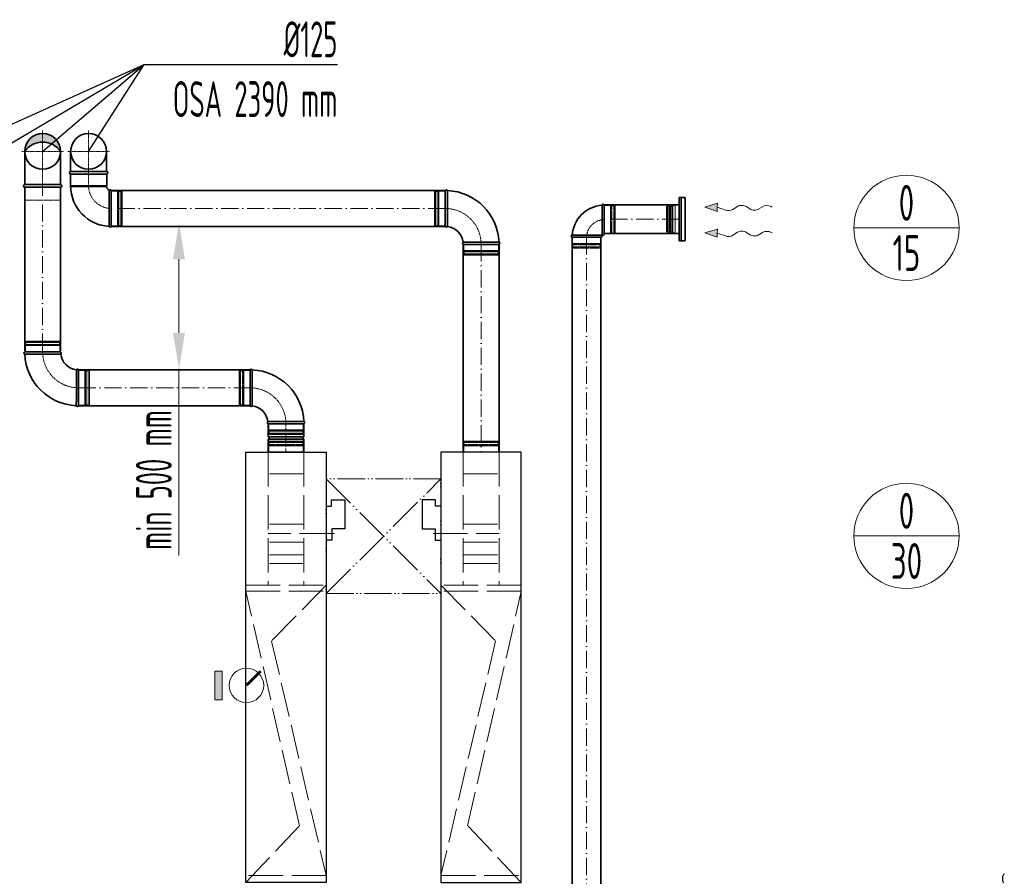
# Model space of a CAD drawing. Header units: millimetres. Extents: x -118717 to 8962, y 22910 to 145283.
# Tile 7 of 193: x -77471 to -74041, y 27481 to 30467. Entities that reach past the tile are written whole.
import ezdxf
from ezdxf.enums import TextEntityAlignment as Align

# ---------------------------------------------------------------- set-up
doc = ezdxf.new("R2010")
doc.units = ezdxf.units.MM
for name, pattern in [('ACAD_ISO02W100', [15, 12, -3]), ('ACAD_ISO05W100', [33, 24, -3, 0, -3, 0, -3]), ('ACAD_ISO10W100', [18, 12, -3, 0, -3]), ('phl_thick', [0])]:
    doc.linetypes.add(name, pattern=pattern)
for name, color, linetype, lineweight in [('UT_KOTY - DIMENZE', 7, 'Continuous', 5), ('VZT_01 SUP (PŘÍVOD) - OBRYS', 5, 'Continuous', 35), ('VZT_02 SUP (PŘÍVOD) - OSA', 5, 'ACAD_ISO10W100', 5), ('VZT_05 ETA (ODVOD) - OBRYS', 6, 'Continuous', 35), ('VZT_06 ETA (ODVOD) - OSA', 6, 'ACAD_ISO10W100', 5), ('VZT_21 ZAŘÍZENÍ - OBRYS', 1, 'Continuous', 30), ('VZT_22 ZAŘÍZENÍ - DETAIL', 8, 'Continuous', 5), ('VZT_30 DISTRIBUČNÍ PRVKY - OBRYS', 1, 'Continuous', 35), ('VZT_50 POPIS - OBECNE', 7, 'Continuous', 13), ('VZT_52 POPIS - DISTRIBUCE', 7, 'Continuous', 5), ('VZT_60_KOTY - DIMENZE', 7, 'Continuous', 5), ('VZT_KOTY - DIMENZE', 7, 'Continuous', 5), ('VZT_POPIS - OBECNE', 7, 'Continuous', 5), ('VZT_POŽADAVKY NA STAVBU - PODHLEDY', 4, 'ACAD_ISO05W100', 5)]:
    doc.layers.add(name, color=color, linetype=linetype, lineweight=lineweight)
doc.layers.add('VZT_03 SUP (PŘÍVOD) - NETISK', color=8, linetype='ACAD_ISO02W100', lineweight=5, plot=False)
doc.layers.add('VZT_07 ETA (ODVOD) - NETISK', color=8, linetype='ACAD_ISO02W100', lineweight=5, plot=False)
doc.styles.add('EVORA_125', font='isocp.shx', dxfattribs={"width": 0.6, "height": 125})
doc.styles.add('ISOCP 2.5', font='isocp.shx', dxfattribs={"width": 0.6, "height": 2.5})
doc.styles.add('JS', font='isocp.shx', dxfattribs={"width": 0.6, "height": 125})

msp = doc.modelspace()

# ---------------------------------------------------------------- hatches: boundary and pattern name
at = {"layer": 'VZT_01 SUP (PŘÍVOD) - OBRYS'}
h = msp.add_hatch(color=256, dxfattribs=at)
h.dxf.hatch_style = 1
h.paths.add_polyline_path([(-77453.3, 30007.9, -0.242708), (-77390.8, 30040.1), (-77390.8, 30070.4, 0.414214)])
h.paths.add_polyline_path([(-77390.8, 30070.4), (-77390.8, 30040.1, -0.242708), (-77328.3, 30007.9, 0.414214)])
at = {"layer": 'VZT_POPIS - OBECNE'}
h = msp.add_hatch(color=256, dxfattribs=at)
h.dxf.hatch_style = 1
h.paths.add_polyline_path([(-76790.8, 28196.8), (-76790.8, 28096.8), (-76765.8, 28096.8), (-76765.8, 28196.8)])

# ---------------------------------------------------------------- linework, layer by layer
at = {"color": 0, "lineweight": 13}
for p, q in [((-75083.5, 29813.5), (-75040.3, 29826.9)), ((-75040.7, 29798.9), (-75083.5, 29813.5)), ((-75040.7, 29798.9), (-75040.5, 29812.9)), ((-75040.3, 29826.9), (-75040.5, 29812.9)), ((-75040.5, 29812.9), (-75011.9, 29803.2)), ((-74986.4, 29805.4), (-74969.9, 29815.9)), ((-74938.9, 29815.4), (-74927, 29807.5)), ((-74896, 29807.1), (-74883.1, 29815.2)), ((-75083.5, 29723.5), (-75040.3, 29736.9)), ((-75040.7, 29708.9), (-75083.5, 29723.5)), ((-75040.7, 29708.9), (-75040.5, 29722.9)), ((-75040.3, 29736.9), (-75040.5, 29722.9)), ((-75040.5, 29722.9), (-75011.9, 29713.2)), ((-74986.4, 29715.4), (-74969.9, 29725.9)), ((-74938.9, 29725.4), (-74927, 29717.5)), ((-74896, 29717.1), (-74883.1, 29725.2))]:
    msp.add_line(p, q, dxfattribs=at)
at = {"lineweight": 13}
for p, q in [((-74852.9, 29815.3), (-74849.9, 29813.5)), ((-74852.9, 29725.3), (-74849.9, 29723.5))]:
    msp.add_line(p, q, dxfattribs=at)
at = {"color": 8, "lineweight": 5}
for points in [[(-75213.8, 29815.4), (-75217.8, 29816.8), (-75217.8, 29771.7)], [(-75213.6, 29816.3), (-75213.6, 29771.7)], [(-75201.9, 29815.6), (-75201.9, 29771.7)], [(-75198.3, 29817.2), (-75198.3, 29771.7)], [(-75195.6, 29819.2), (-75195.6, 29771.7)], [(-75172.8, 29723.2), (-75187.8, 29723.2), (-75187.8, 29820.2), (-75172.8, 29820.2)], [(-75172.8, 29723.2), (-75172.8, 29820.2)], [(-75213.8, 29727.9), (-75217.8, 29726.5), (-75217.8, 29771.7)], [(-75213.6, 29727), (-75213.6, 29771.7)], [(-75201.9, 29727.8), (-75201.9, 29771.7)], [(-75198.3, 29726.1), (-75198.3, 29771.7)], [(-75195.6, 29724.2), (-75195.6, 29771.7)]]:
    msp.add_lwpolyline(points, dxfattribs=at)
for points in [[(-75207.6, 29823.8), (-75209.1, 29818, 0.060863), (-75209.1, 29817.4), (-75209.1, 29771.7)], [(-75207.6, 29823.8), (-75206.2, 29817.8, -0.058981), (-75206.1, 29817.2), (-75206.1, 29771.7)], [(-75187.8, 29819.2), (-75195.6, 29819.2, 0.291473), (-75198, 29817.6, 0.291473)], [(-75207.6, 29719.5), (-75209.1, 29725.3, -0.060863), (-75209.1, 29725.9), (-75209.1, 29771.7)], [(-75207.6, 29719.5), (-75206.2, 29725.5, 0.058981), (-75206.1, 29726.1), (-75206.1, 29771.7)], [(-75187.8, 29724.2), (-75195.6, 29724.2, -0.291473), (-75198, 29725.7, -0.291473)]]:
    msp.add_lwpolyline(points, format="xyb", dxfattribs=at)
for centre, radius, start, end in [((-75208.3, 29807.3), 10.5, 52.1622, 120.2824), ((-75201.5, 29819.4), 3.88, 263.3265, 332.5007), ((-75208.3, 29736), 10.5, 239.7176, 307.8378), ((-75201.5, 29723.9), 3.88, 27.4993, 96.6735)]:
    msp.add_arc(centre, radius, start, end, dxfattribs=at)
at = {"color": 0, "lineweight": 13, "extrusion": (0, 0, -1)}
for centre, start_param, end_param in [((-74954.6, 29806.3), 0.766537, 2.375056), ((-74867.7, 29805.7), 0.766537, 2.320574), ((-75001.8, 29815), 3.908129, 5.191299), ((-74911.4, 29816.6), 3.908129, 5.516649), ((-75001.8, 29725), 3.908129, 5.191299), ((-74954.6, 29716.3), 0.766537, 2.375056), ((-74911.4, 29726.6), 3.908129, 5.516649), ((-74867.7, 29715.7), 0.766537, 2.320574)]:
    msp.add_ellipse(centre, major_axis=(-21.5, 0.3), ratio=0.625, start_param=start_param, end_param=end_param, dxfattribs=at)
at = {"color": 0, "lineweight": 13}
for points in [[(-75040.7, 29798.9), (-75040.3, 29826.9), (-75083.5, 29813.5)], [(-75040.7, 29708.9), (-75040.3, 29736.9), (-75083.5, 29723.5)]]:
    msp.add_solid(points, dxfattribs=at)
at = {"layer": 'UT_KOTY - DIMENZE'}
for p, q in [((-76915.9, 29632.2), (-76915.9, 29375.2)), ((-76915.9, 29250.2), (-76915.9, 28600))]:
    msp.add_line(p, q, dxfattribs=at)
for points in [[(-76936.7, 29632.2), (-76895.1, 29632.2), (-76915.9, 29757.2)], [(-76936.7, 29375.2), (-76895.1, 29375.2), (-76915.9, 29250.2)]]:
    msp.add_solid(points, dxfattribs=at)
at = {"layer": 'VZT_01 SUP (PŘÍVOD) - OBRYS'}
for p, q in [((-77453.3, 29308.9), (-77328.3, 29308.9)), ((-77265.8, 29246.4), (-77265.8, 29121.4)), ((-76668.2, 29121.4), (-76668.2, 29246.4)), ((-76480.7, 29058.9), (-76605.7, 29058.9)), ((-76480.7, 29058.9), (-76605.7, 29058.9)), ((-76605.7, 29013.4), (-76605.7, 29058.9)), ((-76480.7, 29013.4), (-76480.7, 29058.9)), ((-76480.7, 29013.4), (-76605.7, 29013.4)), ((-76480.7, 29005.4), (-76605.7, 29005.4)), ((-76605.7, 28959.9), (-76605.7, 29005.4)), ((-76480.7, 28959.9), (-76480.7, 29005.4)), ((-76480.7, 28959.9), (-76605.7, 28959.9))]:
    msp.add_line(p, q, dxfattribs=at)
for points in [[(-77453.3, 29891.9), (-77453.3, 30007.9)], [(-77328.3, 29891.9), (-77328.3, 30007.9)], [(-77453.3, 29891.9), (-77328.3, 29891.9)], [(-77453.3, 29882.9), (-77453.3, 29312.7)], [(-77453.3, 29882.9), (-77328.3, 29882.9)], [(-77328.3, 29882.9), (-77328.3, 29312.7)], [(-76668.2, 29246.4), (-77265.8, 29246.4)], [(-76668.2, 29121.4), (-77265.8, 29121.4)]]:
    msp.add_lwpolyline(points, dxfattribs=at)
msp.add_circle((-77390.8, 30007.9), 62.5, dxfattribs=at)
for centre, radius, start, end in [((-77390.8, 29963.4), 76.7, 35.4307, 144.5693), ((-77453.3, 29887.4), 4.5, 90, 270), ((-77328.3, 29887.4), 4.5, 270, 90), ((-77451.7, 29305.1), 4.17, 113.4678, 248.8928), ((-77265.8, 29308.9), 187.5, 182.3607, 267.6393), ((-77330, 29305.1), 4.17, 300.2981, 66.5322), ((-77265.8, 29308.9), 62.5, 186.8302, 263.1698), ((-77269.7, 29244.7), 4.17, 23.4678, 149.7019), ((-76664.4, 29244.7), 4.17, 21.1072, 156.5322), ((-76668.2, 29058.9), 187.5, 2.3607, 87.6393), ((-77269.7, 29123.1), 4.17, 201.1072, 336.5322), ((-76664.4, 29123.1), 4.17, 203.4678, 329.7019), ((-76668.2, 29058.9), 62.5, 6.8302, 83.1698), ((-76604.1, 29062.7), 4.17, 120.2981, 246.5322), ((-76482.4, 29062.7), 4.17, 293.4678, 68.8928), ((-76605.7, 29009.4), 4, 270, 90), ((-76480.7, 29009.4), 4, 90, 270)]:
    msp.add_arc(centre, radius, start, end, dxfattribs=at)
for points, knots in [([(-77327.9, 29301.5), (-77327.9, 29301.5), (-77327.9, 29301.5), (-77328.3, 29301.5), (-77328.6, 29301.5), (-77329.6, 29301.5), (-77330.4, 29301.4), (-77333.6, 29301.4), (-77336.7, 29301.4), (-77345.6, 29301.4), (-77351.8, 29301.3), (-77365.9, 29301.3), (-77373.7, 29301.3), (-77390, 29301.2), (-77398.2, 29301.2), (-77414, 29301.2), (-77421.5, 29301.2), (-77434.7, 29301.2), (-77440.3, 29301.2), (-77447.3, 29301.2), (-77449.4, 29301.2), (-77452.4, 29301.2), (-77453.2, 29301.2), (-77453.2, 29301.2)], [197.067977, 197.067977, 197.067977, 197.067977, 201.792196, 201.792196, 209.190204, 209.190204, 218.040239, 218.040239, 237.760854, 237.760854, 262.206108, 262.206108, 286.831239, 286.831239, 311.323072, 311.323072, 335.946087, 335.946087, 360.704397, 360.704397, 377.088273, 377.088273, 394.105327, 394.105327, 394.105327, 394.105327]), ([(-77273.3, 29246.8), (-77273.3, 29246.8), (-77273.3, 29245.3), (-77273.3, 29239.1), (-77273.3, 29234.6), (-77273.4, 29223.3), (-77273.4, 29216.5), (-77273.5, 29201.4), (-77273.5, 29193.4), (-77273.5, 29177), (-77273.5, 29168.9), (-77273.5, 29153.7), (-77273.5, 29146.8), (-77273.5, 29135), (-77273.5, 29130.3), (-77273.6, 29123.6), (-77273.6, 29121.8), (-77273.6, 29121.6), (-77273.6, 29121.6), (-77273.6, 29121.6)], [0, 0, 0, 0, 24.235852, 24.235852, 48.531845, 48.531845, 73.024415, 73.024415, 97.570898, 97.570898, 122.078339, 122.078339, 146.53579, 146.53579, 170.957495, 170.957495, 195.359468, 195.359468, 197.168246, 197.168246, 197.168246, 197.168246]), ([(-76660.8, 29121), (-76660.8, 29121), (-76660.8, 29122.5), (-76660.8, 29128.7), (-76660.7, 29133.2), (-76660.7, 29144.5), (-76660.7, 29151.3), (-76660.6, 29166.4), (-76660.6, 29174.4), (-76660.6, 29190.8), (-76660.6, 29198.9), (-76660.5, 29214.1), (-76660.5, 29221), (-76660.5, 29232.8), (-76660.5, 29237.5), (-76660.5, 29244.2), (-76660.5, 29246), (-76660.5, 29246.2), (-76660.5, 29246.2), (-76660.5, 29246.2)], [0, 0, 0, 0, 24.235852, 24.235852, 48.531845, 48.531845, 73.024415, 73.024415, 97.570898, 97.570898, 122.078339, 122.078339, 146.53579, 146.53579, 170.957495, 170.957495, 195.359468, 195.359468, 197.168246, 197.168246, 197.168246, 197.168246]), ([(-76606.2, 29066.3), (-76606.2, 29066.3), (-76606.1, 29066.3), (-76605.8, 29066.3), (-76605.5, 29066.3), (-76604.4, 29066.3), (-76603.7, 29066.4), (-76600.5, 29066.4), (-76597.4, 29066.4), (-76588.4, 29066.4), (-76582.3, 29066.5), (-76568.2, 29066.5), (-76560.3, 29066.5), (-76544.1, 29066.6), (-76535.9, 29066.6), (-76520, 29066.6), (-76512.5, 29066.6), (-76499.4, 29066.6), (-76493.8, 29066.6), (-76486.8, 29066.6), (-76484.7, 29066.6), (-76481.7, 29066.6), (-76480.9, 29066.6), (-76480.9, 29066.6)], [197.067977, 197.067977, 197.067977, 197.067977, 201.792196, 201.792196, 209.190204, 209.190204, 218.040239, 218.040239, 237.760854, 237.760854, 262.206108, 262.206108, 286.831239, 286.831239, 311.323072, 311.323072, 335.946087, 335.946087, 360.704397, 360.704397, 377.088273, 377.088273, 394.105327, 394.105327, 394.105327, 394.105327])]:
    msp.add_open_spline(points, degree=3, knots=knots, dxfattribs=at)
at = {"layer": 'VZT_02 SUP (PŘÍVOD) - OSA', "ltscale": 0.3}
for points in [[(-77390.8, 30080.4), (-77390.8, 30007.9)], [(-77463.3, 30007.9), (-77390.8, 30007.9)], [(-77390.8, 30007.9), (-77390.8, 29882.9)], [(-77390.8, 30007.9), (-77318.3, 30007.9)]]:
    msp.add_lwpolyline(points, dxfattribs=at)
at = {"layer": 'VZT_02 SUP (PŘÍVOD) - OSA', "ltscale": 5}
for points in [[(-77390.8, 29312.7), (-77390.8, 29882.9)], [(-77265.8, 29183.9), (-76668.2, 29183.9)]]:
    msp.add_lwpolyline(points, dxfattribs=at)
at = {"layer": 'VZT_02 SUP (PŘÍVOD) - OSA', "ltscale": 0.3}
for points in [[(-77265.8, 29183.9), (-77265.8, 29183.9, -0.414214), (-77390.8, 29308.9), (-77390.8, 29308.9)], [(-76668.2, 29183.9), (-76668.2, 29183.9, -0.414214), (-76543.2, 29058.9), (-76543.2, 29058.9)]]:
    msp.add_lwpolyline(points, format="xyb", dxfattribs=at)
at = {"layer": 'VZT_02 SUP (PŘÍVOD) - OSA'}
msp.add_lwpolyline([(-76543.2, 28959.9), (-76543.2, 29058.9)], dxfattribs=at)
at = {"layer": 'VZT_03 SUP (PŘÍVOD) - NETISK', "ltscale": 0.4}
for p, q in [((-77451.8, 29342.4), (-77329.8, 29342.4)), ((-77451.8, 29341.9), (-77451.8, 29342.4)), ((-77451.8, 29341.9), (-77329.8, 29341.9)), ((-77451.8, 29334.9), (-77329.8, 29334.9)), ((-77451.8, 29334.4), (-77451.8, 29334.9)), ((-77451.8, 29334.4), (-77329.8, 29334.4)), ((-77450.8, 29346.9), (-77330.8, 29346.9)), ((-77450.8, 29342.9), (-77450.8, 29346.9)), ((-77450.8, 29342.9), (-77330.8, 29342.9)), ((-77450.8, 29330.9), (-77330.8, 29330.9)), ((-77450.8, 29308.9), (-77450.8, 29330.9)), ((-77449.8, 29342.4), (-77449.8, 29342.9)), ((-77449.8, 29334.9), (-77449.8, 29341.9)), ((-77449.8, 29330.9), (-77449.8, 29334.4)), ((-77331.8, 29342.4), (-77331.8, 29342.9)), ((-77331.8, 29334.9), (-77331.8, 29341.9)), ((-77331.8, 29330.9), (-77331.8, 29334.4)), ((-77330.8, 29342.9), (-77330.8, 29346.9)), ((-77330.8, 29308.9), (-77330.8, 29330.9)), ((-77329.8, 29341.9), (-77329.8, 29342.4)), ((-77329.8, 29334.4), (-77329.8, 29334.9)), ((-77265.8, 29243.9), (-77243.8, 29243.9)), ((-77243.8, 29243.9), (-77243.8, 29123.9)), ((-77243.8, 29242.9), (-77240.3, 29242.9)), ((-77240.3, 29244.9), (-77240.3, 29122.9)), ((-77240.3, 29244.9), (-77239.8, 29244.9)), ((-77239.8, 29244.9), (-77239.8, 29122.9)), ((-77239.8, 29242.9), (-77232.8, 29242.9)), ((-77232.8, 29244.9), (-77232.8, 29122.9)), ((-77232.8, 29244.9), (-77232.3, 29244.9)), ((-77232.3, 29244.9), (-77232.3, 29122.9)), ((-77232.3, 29242.9), (-77231.8, 29242.9)), ((-77231.8, 29243.9), (-77231.8, 29123.9)), ((-77231.8, 29243.9), (-77227.8, 29243.9)), ((-77227.8, 29243.9), (-77227.8, 29123.9)), ((-76706.2, 29123.9), (-76706.2, 29243.9)), ((-76702.2, 29243.9), (-76706.2, 29243.9)), ((-76702.2, 29123.9), (-76702.2, 29243.9)), ((-76701.7, 29242.9), (-76702.2, 29242.9)), ((-76701.7, 29122.9), (-76701.7, 29244.9)), ((-76701.2, 29244.9), (-76701.7, 29244.9)), ((-76701.2, 29122.9), (-76701.2, 29244.9)), ((-76694.2, 29242.9), (-76701.2, 29242.9)), ((-76694.2, 29122.9), (-76694.2, 29244.9)), ((-76693.7, 29244.9), (-76694.2, 29244.9)), ((-76693.7, 29122.9), (-76693.7, 29244.9)), ((-76690.2, 29242.9), (-76693.7, 29242.9)), ((-76690.2, 29123.9), (-76690.2, 29243.9)), ((-76668.2, 29243.9), (-76690.2, 29243.9)), ((-77265.8, 29123.9), (-77243.8, 29123.9)), ((-77243.8, 29124.9), (-77240.3, 29124.9)), ((-77240.3, 29122.9), (-77239.8, 29122.9)), ((-77239.8, 29124.9), (-77232.8, 29124.9)), ((-77232.8, 29122.9), (-77232.3, 29122.9)), ((-77232.3, 29124.9), (-77231.8, 29124.9)), ((-77231.8, 29123.9), (-77227.8, 29123.9)), ((-76702.2, 29123.9), (-76706.2, 29123.9)), ((-76701.7, 29124.9), (-76702.2, 29124.9)), ((-76701.2, 29122.9), (-76701.7, 29122.9)), ((-76694.2, 29124.9), (-76701.2, 29124.9)), ((-76693.7, 29122.9), (-76694.2, 29122.9)), ((-76690.2, 29124.9), (-76693.7, 29124.9)), ((-76668.2, 29123.9), (-76690.2, 29123.9)), ((-76603.2, 29058.9), (-76603.2, 29036.9)), ((-76483.2, 29058.9), (-76483.2, 29036.9)), ((-76482.2, 29033.4), (-76604.2, 29033.4)), ((-76604.2, 29033.4), (-76604.2, 29032.9)), ((-76482.2, 29032.9), (-76604.2, 29032.9)), ((-76482.2, 29025.9), (-76604.2, 29025.9)), ((-76604.2, 29025.9), (-76604.2, 29025.4)), ((-76482.2, 29025.4), (-76604.2, 29025.4)), ((-76483.2, 29036.9), (-76603.2, 29036.9)), ((-76483.2, 29024.9), (-76603.2, 29024.9)), ((-76603.2, 29024.9), (-76603.2, 29020.9)), ((-76483.2, 29020.9), (-76603.2, 29020.9)), ((-76602.2, 29036.9), (-76602.2, 29033.4)), ((-76602.2, 29032.9), (-76602.2, 29025.9)), ((-76602.2, 29025.4), (-76602.2, 29024.9)), ((-76484.2, 29036.9), (-76484.2, 29033.4)), ((-76484.2, 29032.9), (-76484.2, 29025.9)), ((-76484.2, 29025.4), (-76484.2, 29024.9)), ((-76483.2, 29024.9), (-76483.2, 29020.9)), ((-76482.2, 29033.4), (-76482.2, 29032.9)), ((-76482.2, 29025.9), (-76482.2, 29025.4))]:
    msp.add_line(p, q, dxfattribs=at)
msp.add_lwpolyline([(-77453.3, 29882.9), (-77453.3, 29837.9), (-77328.3, 29837.9), (-77328.3, 29882.9)], dxfattribs=at)
at = {"layer": 'VZT_05 ETA (ODVOD) - OBRYS'}
for p, q in [((-77294.3, 29928.9), (-77167.3, 29928.9)), ((-77294.3, 29888.9), (-77294.3, 29928.9)), ((-77167.3, 29888.9), (-77167.3, 29928.9)), ((-77293.3, 29887.9), (-77168.3, 29887.9)), ((-77151.8, 29871.4), (-77151.8, 29746.4)), ((-75988.2, 29871.4), (-75988.2, 29746.4)), ((-75442.1, 29820.4), (-75442.1, 29770.1)), ((-75434.1, 29719.9), (-75434.1, 29820.4)), ((-75442.1, 29719.9), (-75442.1, 29770.1)), ((-75546.1, 29716.4), (-75495.8, 29716.4)), ((-75546.1, 29708.4), (-75445.5, 29708.4)), ((-75445.5, 29716.4), (-75495.8, 29716.4)), ((-75925.7, 29683.9), (-75800.7, 29683.9))]:
    msp.add_line(p, q, dxfattribs=at)
for points in [[(-77293.3, 29937.9), (-77293.3, 30007.9)], [(-77168.3, 29937.9), (-77168.3, 30007.9)], [(-77168.3, 29937.9), (-77293.3, 29937.9)], [(-77168.3, 29928.9), (-77293.3, 29928.9)], [(-77151.8, 29871.4), (-75988.2, 29871.4)], [(-75433.2, 29821.7), (-75172.8, 29821.7)], [(-77151.8, 29746.4), (-75988.2, 29746.4)], [(-75545.8, 27048.1), (-75545.8, 29708.4)], [(-75445.8, 27048.1), (-75445.8, 29708.4)], [(-75433.2, 29721.7), (-75172.8, 29721.7)], [(-75925.7, 28959.9), (-75925.7, 29683.9)], [(-75800.7, 28959.9), (-75800.7, 29683.9)]]:
    msp.add_lwpolyline(points, dxfattribs=at)
for centre, radius, start, end in [((-77230.8, 30007.9), 62.5, 0, 180), ((-77230.8, 30007.9), 62.5, 180, 0), ((-77293.3, 29933.4), 4.5, 90, 270), ((-77168.3, 29933.4), 4.5, 270, 90), ((-77293.3, 29888.9), 1, 180, 270), ((-77151.8, 29887.9), 141.5, 180, 266.8631), ((-77168.3, 29888.9), 1, 270, 0), ((-77151.8, 29887.9), 16.5, 180, 246.1907), ((-77155.7, 29869.7), 4.17, 23.4678, 132.7229), ((-75984.4, 29869.7), 4.17, 21.1072, 156.5322), ((-75988.2, 29683.9), 187.5, 2.3607, 87.6393), ((-75434.1, 29708.4), 112, 94.096, 175.904), ((-75438.1, 29820.4), 4, 0, 180), ((-77155.7, 29748.1), 4.17, 200.3309, 336.5322), ((-75984.4, 29748.1), 4.17, 203.4678, 329.7019), ((-75988.2, 29683.9), 62.5, 6.8302, 83.1698), ((-75546.1, 29712.4), 4, 90, 270), ((-75445.5, 29712.4), 4, 270, 90), ((-75434.1, 29708.4), 12, 128.2483, 141.7517), ((-75438.1, 29719.9), 4, 180, 0), ((-75924.1, 29687.7), 4.17, 120.2981, 246.5322), ((-75802.4, 29687.7), 4.17, 293.4678, 68.8928)]:
    msp.add_arc(centre, radius, start, end, dxfattribs=at)
for points, knots in [([(-77158.5, 29872.8), (-77158.5, 29872.8), (-77158.5, 29872.4), (-77158.7, 29870.3), (-77158.8, 29868.1), (-77159, 29861.9), (-77159.1, 29857.9), (-77159.3, 29847.1), (-77159.4, 29839.9), (-77159.4, 29824.2), (-77159.5, 29815.9), (-77159.5, 29799.3), (-77159.5, 29791.2), (-77159.5, 29776.2), (-77159.6, 29769.5), (-77159.6, 29758.3), (-77159.6, 29753.8), (-77159.6, 29748.1), (-77159.6, 29746.6), (-77159.6, 29746.6)], [197.702813, 197.702813, 197.702813, 197.702813, 209.733369, 209.733369, 228.63381, 228.63381, 247.962689, 247.962689, 273.396832, 273.396832, 298.447199, 298.447199, 323.101867, 323.101867, 347.591906, 347.591906, 372.010558, 372.010558, 395.3015, 395.3015, 395.3015, 395.3015]), ([(-75980.8, 29746), (-75980.8, 29746), (-75980.8, 29746), (-75980.8, 29746.3), (-75980.8, 29746.7), (-75980.8, 29747.7), (-75980.8, 29748.5), (-75980.8, 29751.6), (-75980.7, 29754.8), (-75980.7, 29763.7), (-75980.7, 29769.9), (-75980.6, 29784), (-75980.6, 29791.8), (-75980.6, 29808), (-75980.6, 29816.3), (-75980.5, 29832.1), (-75980.5, 29839.6), (-75980.5, 29852.8), (-75980.5, 29858.3), (-75980.5, 29865.3), (-75980.5, 29867.5), (-75980.5, 29870.5), (-75980.5, 29871.2), (-75980.5, 29871.2)], [197.067977, 197.067977, 197.067977, 197.067977, 201.792196, 201.792196, 209.190204, 209.190204, 218.040239, 218.040239, 237.760854, 237.760854, 262.206108, 262.206108, 286.831239, 286.831239, 311.323072, 311.323072, 335.946087, 335.946087, 360.704397, 360.704397, 377.088273, 377.088273, 394.105327, 394.105327, 394.105327, 394.105327]), ([(-75926.2, 29691.3), (-75926.2, 29691.3), (-75924.6, 29691.3), (-75918.5, 29691.4), (-75914, 29691.4), (-75902.6, 29691.5), (-75895.8, 29691.5), (-75880.8, 29691.5), (-75872.7, 29691.5), (-75856.4, 29691.6), (-75848.2, 29691.6), (-75833, 29691.6), (-75826.1, 29691.6), (-75814.3, 29691.6), (-75809.6, 29691.6), (-75803, 29691.6), (-75801.2, 29691.6), (-75800.9, 29691.6), (-75800.9, 29691.6), (-75800.9, 29691.6)], [0, 0, 0, 0, 24.235852, 24.235852, 48.531845, 48.531845, 73.024415, 73.024415, 97.570898, 97.570898, 122.078339, 122.078339, 146.53579, 146.53579, 170.957495, 170.957495, 195.359468, 195.359468, 197.168246, 197.168246, 197.168246, 197.168246])]:
    msp.add_open_spline(points, degree=3, knots=knots, dxfattribs=at)
at = {"layer": 'VZT_06 ETA (ODVOD) - OSA', "ltscale": 0.3}
for points in [[(-77230.8, 30080.4), (-77230.8, 30007.9)], [(-77230.8, 30007.9), (-77303.3, 30007.9)], [(-77230.8, 30007.9), (-77230.8, 29928.9)], [(-77158.3, 30007.9), (-77230.8, 30007.9)]]:
    msp.add_lwpolyline(points, dxfattribs=at)
for points in [[(-77230.8, 29928.9), (-77230.8, 29887.9, 0.414214), (-77151.8, 29808.9), (-77151.8, 29808.9)], [(-75863.2, 29683.9), (-75863.2, 29683.9, 0.414214), (-75988.2, 29808.9), (-75988.2, 29808.9)], [(-75495.8, 29708.4), (-75495.8, 29708.4, -0.414214), (-75434.1, 29770.1), (-75434.1, 29770.1)]]:
    msp.add_lwpolyline(points, format="xyb", dxfattribs=at)
at = {"layer": 'VZT_06 ETA (ODVOD) - OSA', "ltscale": 5}
for points in [[(-75988.2, 29808.9), (-77151.8, 29808.9)], [(-75172.8, 29771.7), (-75433.2, 29771.7)], [(-75495.8, 29708.4), (-75495.8, 27048.1)], [(-75863.2, 29683.9), (-75863.2, 28959.9)]]:
    msp.add_lwpolyline(points, dxfattribs=at)
at = {"layer": 'VZT_07 ETA (ODVOD) - NETISK', "ltscale": 0.4}
for p, q in [((-77151.8, 29868.9), (-77129.8, 29868.9)), ((-77129.8, 29868.9), (-77129.8, 29748.9)), ((-77129.8, 29867.9), (-77126.3, 29867.9)), ((-77126.3, 29869.9), (-77126.3, 29747.9)), ((-77126.3, 29869.9), (-77125.8, 29869.9)), ((-77125.8, 29869.9), (-77125.8, 29747.9)), ((-77125.8, 29867.9), (-77118.8, 29867.9)), ((-77118.8, 29869.9), (-77118.8, 29747.9)), ((-77118.8, 29869.9), (-77118.3, 29869.9)), ((-77118.3, 29869.9), (-77118.3, 29747.9)), ((-77118.3, 29867.9), (-77117.8, 29867.9)), ((-77117.8, 29868.9), (-77117.8, 29748.9)), ((-77117.8, 29868.9), (-77113.8, 29868.9)), ((-77113.8, 29868.9), (-77113.8, 29748.9)), ((-76026.2, 29868.9), (-76026.2, 29748.9)), ((-76022.2, 29868.9), (-76026.2, 29868.9)), ((-76022.2, 29868.9), (-76022.2, 29748.9)), ((-76021.7, 29867.9), (-76022.2, 29867.9)), ((-76021.7, 29869.9), (-76021.7, 29747.9)), ((-76021.2, 29869.9), (-76021.7, 29869.9)), ((-76021.2, 29869.9), (-76021.2, 29747.9)), ((-76014.2, 29867.9), (-76021.2, 29867.9)), ((-76014.2, 29869.9), (-76014.2, 29747.9)), ((-76013.7, 29869.9), (-76014.2, 29869.9)), ((-76013.7, 29869.9), (-76013.7, 29747.9)), ((-76010.2, 29867.9), (-76013.7, 29867.9)), ((-76010.2, 29868.9), (-76010.2, 29748.9)), ((-75988.2, 29868.9), (-76010.2, 29868.9)), ((-75412.1, 29819.4), (-75434.1, 29819.4)), ((-75412.1, 29819.4), (-75412.1, 29721.4)), ((-75408.6, 29818.4), (-75412.1, 29818.4)), ((-75408.6, 29820.4), (-75408.6, 29720.4)), ((-75408.1, 29820.4), (-75408.6, 29820.4)), ((-75408.1, 29820.4), (-75408.1, 29720.4)), ((-75401.1, 29818.4), (-75408.1, 29818.4)), ((-75401.1, 29820.4), (-75401.1, 29720.4)), ((-75400.6, 29820.4), (-75401.1, 29820.4)), ((-75400.6, 29820.4), (-75400.6, 29720.4)), ((-75400.1, 29818.4), (-75400.6, 29818.4)), ((-75400.1, 29819.4), (-75400.1, 29721.4)), ((-75396.1, 29819.4), (-75400.1, 29819.4)), ((-75396.1, 29819.4), (-75396.1, 29721.4)), ((-77151.8, 29748.9), (-77129.8, 29748.9)), ((-77129.8, 29749.9), (-77126.3, 29749.9)), ((-77126.3, 29747.9), (-77125.8, 29747.9)), ((-77125.8, 29749.9), (-77118.8, 29749.9)), ((-77118.8, 29747.9), (-77118.3, 29747.9)), ((-77118.3, 29749.9), (-77117.8, 29749.9)), ((-77117.8, 29748.9), (-77113.8, 29748.9)), ((-76022.2, 29748.9), (-76026.2, 29748.9)), ((-76021.7, 29749.9), (-76022.2, 29749.9)), ((-76021.2, 29747.9), (-76021.7, 29747.9)), ((-76014.2, 29749.9), (-76021.2, 29749.9)), ((-76013.7, 29747.9), (-76014.2, 29747.9)), ((-76010.2, 29749.9), (-76013.7, 29749.9)), ((-75988.2, 29748.9), (-76010.2, 29748.9)), ((-75545.1, 29708.4), (-75545.1, 29686.4)), ((-75447.1, 29708.4), (-75447.1, 29686.4)), ((-75412.1, 29721.4), (-75434.1, 29721.4)), ((-75408.6, 29722.4), (-75412.1, 29722.4)), ((-75408.1, 29720.4), (-75408.6, 29720.4)), ((-75401.1, 29722.4), (-75408.1, 29722.4)), ((-75400.6, 29720.4), (-75401.1, 29720.4)), ((-75400.1, 29722.4), (-75400.6, 29722.4)), ((-75396.1, 29721.4), (-75400.1, 29721.4)), ((-75923.2, 29683.9), (-75923.2, 29661.9)), ((-75803.2, 29683.9), (-75803.2, 29661.9)), ((-75546.1, 29682.9), (-75446.1, 29682.9)), ((-75546.1, 29682.9), (-75546.1, 29682.4)), ((-75546.1, 29682.4), (-75446.1, 29682.4)), ((-75546.1, 29675.4), (-75446.1, 29675.4)), ((-75546.1, 29675.4), (-75546.1, 29674.9)), ((-75546.1, 29674.9), (-75446.1, 29674.9)), ((-75545.1, 29686.4), (-75447.1, 29686.4)), ((-75545.1, 29674.4), (-75447.1, 29674.4)), ((-75545.1, 29674.4), (-75545.1, 29670.4)), ((-75544.1, 29686.4), (-75544.1, 29682.9)), ((-75544.1, 29682.4), (-75544.1, 29675.4)), ((-75544.1, 29674.9), (-75544.1, 29674.4)), ((-75448.1, 29686.4), (-75448.1, 29682.9)), ((-75448.1, 29682.4), (-75448.1, 29675.4)), ((-75448.1, 29674.9), (-75448.1, 29674.4)), ((-75447.1, 29674.4), (-75447.1, 29670.4)), ((-75446.1, 29682.9), (-75446.1, 29682.4)), ((-75446.1, 29675.4), (-75446.1, 29674.9)), ((-75924.2, 29658.4), (-75802.2, 29658.4)), ((-75924.2, 29658.4), (-75924.2, 29657.9)), ((-75924.2, 29657.9), (-75802.2, 29657.9)), ((-75924.2, 29650.9), (-75802.2, 29650.9)), ((-75924.2, 29650.9), (-75924.2, 29650.4)), ((-75924.2, 29650.4), (-75802.2, 29650.4)), ((-75923.2, 29661.9), (-75803.2, 29661.9)), ((-75923.2, 29649.9), (-75803.2, 29649.9)), ((-75923.2, 29649.9), (-75923.2, 29645.9)), ((-75923.2, 29645.9), (-75803.2, 29645.9)), ((-75922.2, 29661.9), (-75922.2, 29658.4)), ((-75922.2, 29657.9), (-75922.2, 29650.9)), ((-75922.2, 29650.4), (-75922.2, 29649.9)), ((-75804.2, 29661.9), (-75804.2, 29658.4)), ((-75804.2, 29657.9), (-75804.2, 29650.9)), ((-75804.2, 29650.4), (-75804.2, 29649.9)), ((-75803.2, 29649.9), (-75803.2, 29645.9)), ((-75802.2, 29658.4), (-75802.2, 29657.9)), ((-75802.2, 29650.9), (-75802.2, 29650.4)), ((-75545.1, 29670.4), (-75447.1, 29670.4)), ((-76604.2, 28993.4), (-76482.2, 28993.4)), ((-76604.2, 28992.9), (-76604.2, 28993.4)), ((-76604.2, 28992.9), (-76482.2, 28992.9)), ((-76604.2, 28985.9), (-76482.2, 28985.9)), ((-76604.2, 28985.4), (-76604.2, 28985.9)), ((-76603.2, 28997.9), (-76483.2, 28997.9)), ((-76603.2, 28993.9), (-76603.2, 28997.9)), ((-76603.2, 28993.9), (-76483.2, 28993.9)), ((-76602.2, 28993.4), (-76602.2, 28993.9)), ((-76602.2, 28985.9), (-76602.2, 28992.9)), ((-76484.2, 28993.4), (-76484.2, 28993.9)), ((-76484.2, 28985.9), (-76484.2, 28992.9)), ((-76483.2, 28993.9), (-76483.2, 28997.9)), ((-76482.2, 28992.9), (-76482.2, 28993.4)), ((-76482.2, 28985.4), (-76482.2, 28985.9)), ((-75802.2, 28993.4), (-75924.2, 28993.4)), ((-75924.2, 28992.9), (-75924.2, 28993.4)), ((-75802.2, 28992.9), (-75924.2, 28992.9)), ((-75802.2, 28985.9), (-75924.2, 28985.9)), ((-75924.2, 28985.4), (-75924.2, 28985.9)), ((-75803.2, 28997.9), (-75923.2, 28997.9)), ((-75923.2, 28993.9), (-75923.2, 28997.9)), ((-75803.2, 28993.9), (-75923.2, 28993.9)), ((-75922.2, 28993.4), (-75922.2, 28993.9)), ((-75922.2, 28985.9), (-75922.2, 28992.9)), ((-75804.2, 28993.4), (-75804.2, 28993.9)), ((-75804.2, 28985.9), (-75804.2, 28992.9)), ((-75803.2, 28993.9), (-75803.2, 28997.9)), ((-75802.2, 28992.9), (-75802.2, 28993.4)), ((-75802.2, 28985.4), (-75802.2, 28985.9)), ((-76604.2, 28985.4), (-76482.2, 28985.4)), ((-76603.2, 28981.9), (-76483.2, 28981.9)), ((-76603.2, 28959.9), (-76603.2, 28981.9)), ((-76602.2, 28981.9), (-76602.2, 28985.4)), ((-76484.2, 28981.9), (-76484.2, 28985.4)), ((-76483.2, 28959.9), (-76483.2, 28981.9)), ((-75802.2, 28985.4), (-75924.2, 28985.4)), ((-75803.2, 28981.9), (-75923.2, 28981.9)), ((-75923.2, 28959.9), (-75923.2, 28981.9)), ((-75922.2, 28981.9), (-75922.2, 28985.4)), ((-75804.2, 28981.9), (-75804.2, 28985.4)), ((-75803.2, 28959.9), (-75803.2, 28981.9))]:
    msp.add_line(p, q, dxfattribs=at)
msp.add_lwpolyline([(-77168.3, 29928.9), (-77168.3, 29883.9), (-77293.3, 29883.9), (-77293.3, 29928.9)], dxfattribs=at)
at = {"layer": 'VZT_21 ZAŘÍZENÍ - OBRYS'}
for points in [[(-76683.2, 27459.9), (-76683.2, 28959.9), (-76403.2, 28959.9), (-76403.2, 27459.9)], [(-75723.2, 27459.9), (-75723.2, 28959.9), (-76003.2, 28959.9), (-76003.2, 27459.9)]]:
    msp.add_lwpolyline(points, close=True, dxfattribs=at)
for points in [[(-76403.2, 28771.6), (-76384.7, 28771.6), (-76384.7, 28794), (-76338, 28794), (-76338, 28692.4), (-76383.4, 28692.4), (-76383.4, 28652.5), (-76403.2, 28652.5)], [(-76003.2, 28771.6), (-76021.8, 28771.6), (-76021.8, 28794), (-76068.4, 28794), (-76068.4, 28692.4), (-76023.1, 28692.4), (-76023.1, 28652.5), (-76003.2, 28652.5)]]:
    msp.add_lwpolyline(points, dxfattribs=at)
at = {"layer": 'VZT_22 ZAŘÍZENÍ - DETAIL', "linetype": 'ACAD_ISO02W100', "lineweight": 5, "ltscale": 10}
for points in [[(-76605.7, 28959.9), (-76605.7, 28496.1)], [(-76480.7, 28959.9), (-76480.7, 28496.1)], [(-75925.7, 28959.9), (-75925.7, 28496.1)], [(-75800.7, 28959.9), (-75800.7, 28496.1)], [(-76480.7, 28884.5), (-76605.7, 28884.5)], [(-75925.7, 28884.5), (-75800.7, 28884.5)], [(-76480.7, 28708.7), (-76605.7, 28708.7)], [(-75925.7, 28708.7), (-75800.7, 28708.7)], [(-76375.7, 28676.3), (-76605.7, 28676.3)], [(-76480.7, 28645.4), (-76605.7, 28645.4)], [(-76030.8, 28676.3), (-75800.7, 28676.3)], [(-75925.7, 28645.4), (-75800.7, 28645.4)], [(-76480.7, 28602.4), (-76605.7, 28602.4)], [(-75925.7, 28602.4), (-75800.7, 28602.4)], [(-76480.7, 28571.6), (-76605.7, 28571.6)], [(-75925.7, 28571.6), (-75800.7, 28571.6)], [(-76683.2, 28496.1), (-76403.2, 28496.1)], [(-76683.2, 27459.9), (-76496, 27657.3), (-76683.2, 28475.6)], [(-76683.2, 28475.6), (-76403.2, 28475.6)], [(-76403.2, 28496.1), (-76593.3, 28301.5), (-76403.2, 27483.8)], [(-75723.2, 28496.1), (-76003.2, 28496.1)], [(-76003.2, 28496.1), (-75813.2, 28301.5), (-76003.2, 27483.8)], [(-75723.2, 28475.6), (-76003.2, 28475.6)], [(-75723.2, 27459.9), (-75910.4, 27657.3), (-75723.2, 28475.6)], [(-76403.2, 27483.8), (-76683.2, 27483.8)], [(-76003.2, 27483.8), (-75723.2, 27483.8)]]:
    msp.add_lwpolyline(points, dxfattribs=at)
at = {"layer": 'VZT_30 DISTRIBUČNÍ PRVKY - OBRYS'}
msp.add_lwpolyline([(-75152.8, 29696.7), (-75152.8, 29846.7), (-75172.8, 29846.7), (-75172.8, 29696.7)], close=True, dxfattribs=at)
msp.add_lwpolyline([(-75166, 29846.7), (-75166, 29696.7)], dxfattribs=at)
at = {"layer": 'VZT_50 POPIS - OBECNE'}
msp.add_line((-74042.4, 27487.7), (-74040.6, 27490.8), dxfattribs=at)
at = {"layer": 'VZT_50 POPIS - OBECNE', "color": 0, "lineweight": -2, "extrusion": (0, 0, -1)}
msp.add_ellipse((-74032.8, 27472.9), major_axis=(-0.3, -21.5), ratio=0.625, start_param=0.766537, end_param=2.320574, dxfattribs=at)
at = {"layer": 'VZT_52 POPIS - DISTRIBUCE'}
for p, q in [((-74564.9, 29741.2), (-74198.1, 29741.2)), ((-74564.9, 28667.8), (-74198.1, 28667.8))]:
    msp.add_line(p, q, dxfattribs=at)
for centre in [(-74381.5, 29741.2), (-74381.5, 28667.8)]:
    msp.add_circle(centre, 183.4, dxfattribs=at)
at = {"layer": 'VZT_60_KOTY - DIMENZE', "linetype": 'ByBlock', "lineweight": -2}
msp.add_line((-77037, 30311), (-76987, 30311), dxfattribs=at)
for points in [[(-77710.8, 30007.9), (-77037, 30311)], [(-77550.8, 30007.9), (-77037, 30311)], [(-77390.8, 30007.9), (-77037, 30311)], [(-77230.8, 30007.9), (-77037, 30311)], [(-77037, 30311), (-77037, 30311)], [(-76987, 30311), (-76364.1, 30311)]]:
    msp.add_lwpolyline(points, dxfattribs=at)
at = {"layer": 'VZT_KOTY - DIMENZE', "const_width": 10}
msp.add_lwpolyline([(-76680.8, 28146.8), (-76631.3, 28196.3)], dxfattribs=at)
at = {"layer": 'VZT_POPIS - OBECNE'}
msp.add_lwpolyline([(-76790.8, 28096.8), (-76765.8, 28096.8), (-76765.8, 28196.8), (-76790.8, 28196.8)], close=True, dxfattribs=at)
msp.add_circle((-76680.8, 28146.8), 60, dxfattribs=at)
at = {"layer": 'VZT_POŽADAVKY NA STAVBU - PODHLEDY', "ltscale": 5}
for p, q in [((-76403.2, 28866.5), (-76003.2, 28466.5)), ((-76403.2, 28466.5), (-76003.2, 28866.5))]:
    msp.add_line(p, q, dxfattribs=at)
at = {"layer": 'VZT_POŽADAVKY NA STAVBU - PODHLEDY', "ltscale": 4}
for p, q in [((-76003.2, 28866.5), (-76403.2, 28866.5)), ((-76403.2, 28866.5), (-76403.2, 28466.5)), ((-76003.2, 28466.5), (-76003.2, 28866.5)), ((-76403.2, 28466.5), (-76003.2, 28466.5))]:
    msp.add_line(p, q, dxfattribs=at)

# ---------------------------------------------------------------- texts
at = {"layer": 'UT_KOTY - DIMENZE', "insert": (-77003.4, 28862.6), "char_height": 125, "attachment_point": 5, "rotation": 90, "style": 'ISOCP 2.5'}
msp.add_mtext('min 500 mm', dxfattribs=at)
at = {"layer": 'VZT_52 POPIS - DISTRIBUCE', "ltscale": 50, "style": 'JS', "width": 0.7}
for s, p in [('0', (-74381.5, 29828.7)), ('15', (-74381.5, 29653.7)), ('0', (-74381.5, 28755.3)), ('30', (-74381.5, 28580.3))]:
    msp.add_text(s, height=125, dxfattribs=at).set_placement(p, align=Align.MIDDLE_CENTER)
at = {"layer": 'VZT_60_KOTY - DIMENZE', "linetype": 'phl_thick', "insert": (-76364.1, 30461), "char_height": 125, "attachment_point": 3, "style": 'EVORA_125'}
msp.add_mtext('%%C125\\POSA 2390 mm', dxfattribs=at)

doc.saveas('drawing.dxf')
